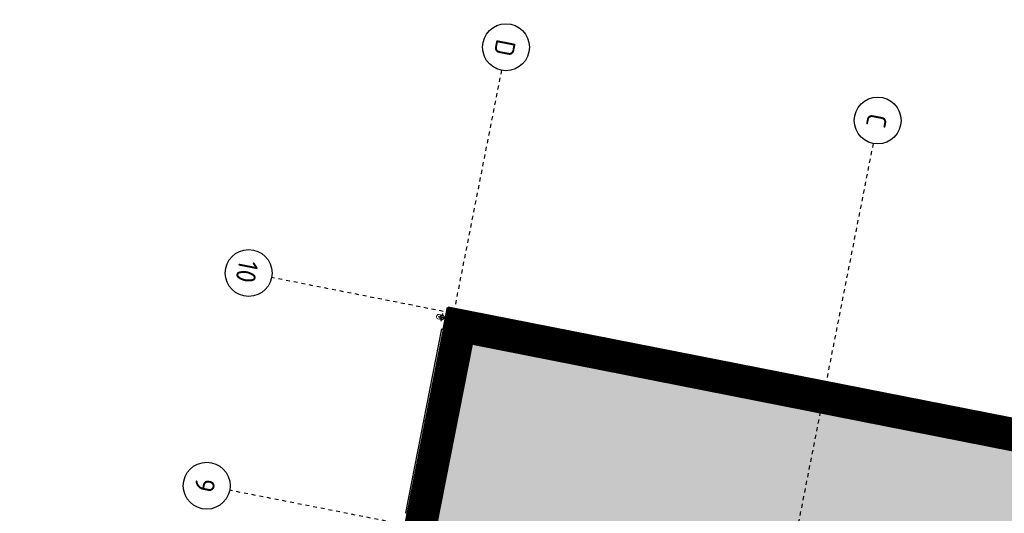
# Model space of a CAD drawing. Header units: centimetres. Extents: x 6595800.1 to 6595847.5, y 5799379.1 to 5799450.9.
# Tile 5 of 5: x 6595806.2 to 6595831.4, y 5799437.2 to 5799449.9. Entities that reach past the tile are written whole.
import ezdxf

# ---------------------------------------------------------------- set-up
doc = ezdxf.new("R2010")
doc.units = ezdxf.units.CM
doc.linetypes.add('Linia osi', pattern=[14, 6, -3, 2, -3])
doc.linetypes.add('Ponad', pattern=[4, 2, -2])
for name, color, linetype, lineweight in [('A-GENM', 13, 'Continuous', 25), ('A-GLAZ', 151, 'Continuous', 25), ('A-GLAZ-SILL', 1, 'Continuous', 25), ('A-WALL', 113, 'Continuous', 25), ('A-WALL-PATT', 111, 'Continuous', 50), ('AR - Proj obiekty', 7, 'Continuous', 25), ('S-BEAM', 12, 'Continuous', 25), ('S-COLS', 52, 'Continuous', 25), ('S-GRID', 1, 'Continuous', 20), ('S-GRID-IDEN', 1, 'Continuous', 25)]:
    doc.layers.add(name, color=color, linetype=linetype, lineweight=lineweight)
doc.layers.add('AR - Półcień', color=40, linetype='Continuous', transparency=0.7)
doc.layers.add('AR- OPISY', color=4, linetype='Continuous')
doc.styles.add('GOST Common', font='GOST_Common.ttf', dxfattribs={"height": 499.9999999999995})
pattern_1 = [(45, (-5275.242982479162, 8911.764920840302), (-141.4213562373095, 141.4213562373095), []), (135, (-5275.242982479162, 8911.764920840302), (-141.4213562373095, -141.4213562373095), [])]

# ---------------------------------------------------------------- blocks, each defined once
blk = doc.blocks.new('hala - roz')
at = {"layer": 'AR - Półcień'}
h = blk.add_hatch(color=256, dxfattribs=at)
h.dxf.hatch_style = 1
h.paths.add_polyline_path([(-19.33387874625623, 2.995757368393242), (-0.869802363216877, -0.643936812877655), (-2.384401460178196, -15.49897802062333), (3.305047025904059, -16.07600459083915), (-3.864055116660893, -52.4446781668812), (-19.75692199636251, -49.31182852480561), (-17.43610676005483, -37.53839161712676), (-26.95424120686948, -35.66214837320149)])
at = {"layer": 'AR - Proj obiekty', "const_width": 0.8}
blk.add_lwpolyline([(-19.64896613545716, 3.465565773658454), (-0.4349011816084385, -0.3219684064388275), (-1.945869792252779, -15.14140215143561), (3.782453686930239, -15.72237144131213), (-3.548967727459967, -52.91448657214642), (-20.22673040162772, -49.62691591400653), (-17.90591516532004, -37.85347900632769), (-27.4240496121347, -35.97723576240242)], close=True, dxfattribs=at)
at = {"layer": 'AR - Proj obiekty'}
for points in [[(-19.96405352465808, 3.935374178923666), (0, 0), (-1.507338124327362, -14.7838262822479), (4.259860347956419, -15.36873829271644), (-3.233880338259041, -53.38429497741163), (-20.69653880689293, -49.94200330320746), (-18.37572357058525, -38.16856639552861), (-27.89385801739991, -36.29232315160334)], [(-19.33387874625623, 2.995757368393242), (-0.869802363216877, -0.643936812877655), (-2.384401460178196, -15.49897802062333), (3.305047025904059, -16.07600459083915), (-3.864055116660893, -52.4446781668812), (-19.75692199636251, -49.31182852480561), (-17.43610676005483, -37.53839161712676), (-26.95424120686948, -35.66214837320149)]]:
    blk.add_lwpolyline(points, close=True, dxfattribs=at)
blk = doc.blocks.new('1-2 - 240x150-1959858-Parter Kopia 1')
at = {"layer": 'A-GLAZ', "linetype": 'Ponad', "lineweight": 20}
for p, q in [((-1200.000000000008, 59.99999999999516), (1199.999999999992, 59.99999999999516)), ((-1200.000000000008, -60.00000000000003), (1199.999999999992, -60.00000000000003))]:
    blk.add_line(p, q, dxfattribs=at)
at = {"layer": 'A-GLAZ'}
for p, q in [((-1200.000000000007, 9.73497549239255e-10), (-1139.999999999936, -49.99999999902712)), ((-1200.000000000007, -49.99999999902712), (-1120.000000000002, 9.734890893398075e-10)), ((-1120.000000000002, 9.73497549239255e-10), (-1200.000000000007, 9.73497549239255e-10)), ((-1200.000000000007, 9.73497549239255e-10), (-1200.000000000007, -49.99999999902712)), ((-1119.999999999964, 9.683539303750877e-10), (-1199.99999999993, 9.608415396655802e-10)), ((-1199.99999999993, 9.608415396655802e-10), (-1199.999999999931, -49.99999999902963)), ((-1120.000000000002, -19.9999999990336), (-1120.000000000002, 9.73497549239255e-10)), ((-1119.999999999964, -19.99999999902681), (-1119.999999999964, 9.683539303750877e-10)), ((29.99999999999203, 9.608415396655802e-10), (-30.00000000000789, -19.99999999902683)), ((-30.00000000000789, 9.608415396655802e-10), (29.99999999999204, -19.99999999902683)), ((29.99999999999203, 9.608415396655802e-10), (-30.00000000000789, 9.608415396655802e-10)), ((-30.00000000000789, -19.99999999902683), (-30.00000000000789, 9.608415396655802e-10)), ((-30.00000000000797, 9.608415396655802e-10), (-30.00000000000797, -19.99999999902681)), ((29.99999999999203, 9.608415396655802e-10), (-30.00000000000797, 9.608415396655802e-10)), ((29.99999999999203, 9.608415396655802e-10), (29.99999999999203, -19.99999999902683)), ((29.99999999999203, -19.99999999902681), (29.99999999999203, 9.608415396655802e-10)), ((1119.999999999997, 9.73497549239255e-10), (1199.999999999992, -49.99999999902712)), ((1199.999999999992, 9.73497549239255e-10), (1119.999999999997, 9.73497549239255e-10)), ((1119.999999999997, 9.73497549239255e-10), (1119.999999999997, -19.9999999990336)), ((1199.999999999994, 9.608415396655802e-10), (1120.000000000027, 9.611122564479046e-10)), ((1120.000000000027, 9.611122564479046e-10), (1120.000000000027, -19.99999999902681)), ((1140.000000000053, -49.99999999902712), (1199.999999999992, 9.73497549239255e-10)), ((1199.999999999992, -49.99999999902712), (1199.999999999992, 9.73497549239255e-10)), ((1199.999999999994, -49.99999999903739), (1199.999999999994, 9.608415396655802e-10)), ((-1200.000000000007, -49.99999999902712), (-1139.999999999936, -49.99999999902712)), ((-1199.999999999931, -49.99999999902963), (-1139.999999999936, -49.99999999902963)), ((-1089.999999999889, -19.9999999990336), (-1139.999999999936, -69.99999999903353)), ((-1139.999999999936, -19.9999999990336), (-1089.999999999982, -69.99999999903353)), ((-1089.999999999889, -19.9999999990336), (-1139.999999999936, -19.9999999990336)), ((-1139.999999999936, -19.9999999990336), (-1139.999999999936, -69.99999999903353)), ((-1089.999999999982, -19.99999999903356), (-1139.999999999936, -19.99999999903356)), ((-1139.999999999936, -19.99999999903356), (-1139.999999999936, -69.99999999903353)), ((-1139.999999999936, -19.99999999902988), (-1119.999999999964, -19.99999999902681)), ((-1139.999999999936, -49.99999999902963), (-1139.999999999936, -19.99999999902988)), ((-1139.999999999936, -69.99999999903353), (-1089.999999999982, -69.99999999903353)), ((-1139.999999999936, -69.99999999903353), (-1089.999999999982, -69.99999999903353)), ((-1089.999999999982, -69.99999999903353), (-1089.999999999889, -19.9999999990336)), ((-1089.999999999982, -69.99999999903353), (-1089.999999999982, -19.99999999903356)), ((-1089.999999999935, -44.99999999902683), (-60.00000000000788, -44.99999999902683)), ((-10.00000000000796, -19.99999999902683), (-60.00000000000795, -69.99999999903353)), ((-60.00000000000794, -19.99999999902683), (-10.00000000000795, -69.99999999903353)), ((-10.00000000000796, -19.99999999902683), (-60.00000000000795, -19.99999999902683)), ((-60.00000000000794, -19.99999999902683), (-60.00000000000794, -69.99999999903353)), ((-10.00000000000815, -19.99999999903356), (-60.00000000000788, -19.99999999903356)), ((-60.00000000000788, -19.99999999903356), (-60.00000000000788, -69.99999999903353)), ((-60.00000000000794, -69.99999999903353), (-10.00000000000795, -69.99999999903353)), ((-60.00000000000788, -69.99999999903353), (-10.00000000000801, -69.99999999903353)), ((-30.00000000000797, -19.99999999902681), (-10.00000000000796, -19.99999999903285)), ((-10.00000000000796, -69.99999999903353), (-10.00000000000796, -19.99999999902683)), ((-10.00000000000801, -69.99999999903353), (-10.00000000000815, -19.99999999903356)), ((-10.00000000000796, -19.99999999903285), (-10.00000000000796, -49.99999999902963)), ((-10.00000000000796, -49.99999999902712), (9.99999999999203, -49.99999999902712)), ((-10.00000000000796, -49.99999999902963), (9.99999999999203, -49.99999999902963)), ((9.99999999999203, -19.99999999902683), (59.99999999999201, -69.99999999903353)), ((9.99999999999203, -69.99999999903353), (59.99999999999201, -19.99999999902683)), ((9.99999999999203, -69.99999999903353), (9.99999999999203, -19.99999999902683)), ((9.99999999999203, -19.99999999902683), (59.99999999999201, -19.99999999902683)), ((59.99999999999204, -19.99999999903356), (9.999999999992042, -19.99999999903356)), ((9.999999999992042, -19.99999999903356), (9.999999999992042, -69.99999999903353)), ((9.99999999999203, -49.99999999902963), (9.999999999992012, -19.99999999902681)), ((9.999999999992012, -19.99999999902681), (29.99999999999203, -19.99999999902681)), ((59.99999999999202, -69.99999999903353), (9.999999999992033, -69.99999999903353)), ((9.999999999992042, -69.99999999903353), (59.99999999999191, -69.99999999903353)), ((59.99999999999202, -19.99999999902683), (59.99999999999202, -69.99999999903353)), ((59.99999999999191, -69.99999999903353), (59.99999999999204, -19.99999999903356)), ((59.99999999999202, -44.9999999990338), (1090.000000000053, -44.9999999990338)), ((1090.000000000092, -19.9999999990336), (1140.000000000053, -69.99999999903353)), ((1090.000000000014, -69.99999999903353), (1140.000000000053, -19.9999999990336)), ((1140.000000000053, -19.9999999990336), (1090.000000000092, -19.9999999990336)), ((1090.000000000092, -19.9999999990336), (1090.000000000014, -69.99999999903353)), ((1140.000000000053, -19.99999999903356), (1090.000000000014, -19.99999999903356)), ((1090.000000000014, -19.99999999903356), (1090.000000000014, -69.99999999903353)), ((1090.000000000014, -69.99999999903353), (1140.000000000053, -69.99999999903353)), ((1090.000000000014, -69.99999999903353), (1140.000000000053, -69.99999999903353)), ((1120.000000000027, -19.99999999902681), (1139.999999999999, -19.99999999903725)), ((1140.000000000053, -69.99999999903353), (1140.000000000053, -19.9999999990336)), ((1140.000000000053, -69.99999999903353), (1140.000000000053, -19.99999999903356)), ((1139.999999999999, -19.99999999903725), (1139.999999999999, -49.99999999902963)), ((1140.000000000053, -49.99999999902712), (1199.999999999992, -49.99999999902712)), ((1139.999999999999, -49.99999999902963), (1199.999999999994, -49.99999999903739))]:
    blk.add_line(p, q, dxfattribs=at)
at = {"layer": 'A-GLAZ', "lineweight": 20}
for p, q in [((-1119.999999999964, 9.683539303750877e-10), (-30.00000000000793, 9.608415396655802e-10)), ((29.9999999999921, 9.608415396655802e-10), (1120.000000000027, 9.611122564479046e-10)), ((-1089.999999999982, -19.99999999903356), (-60.00000000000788, -19.99999999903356)), ((-60.00000000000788, -69.99999999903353), (-1089.999999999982, -69.99999999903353)), ((59.99999999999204, -19.99999999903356), (1090.000000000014, -19.99999999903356)), ((1090.000000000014, -69.99999999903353), (59.99999999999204, -69.99999999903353))]:
    blk.add_line(p, q, dxfattribs=at)
at = {"layer": 'A-GLAZ-SILL'}
for p, q in [((-1200.000000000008, 9.71907088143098e-10), (-1200.000000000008, 110.0000000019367)), ((1199.999999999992, 110.0000000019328), (-1200.000000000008, 110.0000000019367)), ((1199.999999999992, 110.0000000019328), (1199.999999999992, 59.99999999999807)), ((-1200.000000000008, -60), (-1250.000000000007, -60)), ((-1250.000000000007, -60), (-1250.000000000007, -159.9999999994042)), ((-1250.000000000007, -159.9999999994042), (1249.999999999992, -159.9999999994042)), ((-1200.000000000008, -49.99999999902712), (-1200.000000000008, -60)), ((1249.999999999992, -159.9999999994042), (1249.999999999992, -60))]:
    blk.add_line(p, q, dxfattribs=at)
blk = doc.blocks.new('1-2 - 240x150-V2-Parter Kopia 1')
at = {"layer": 'A-GLAZ', "linetype": 'Ponad', "lineweight": 20}
for p, q in [((-1200.000000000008, 59.99999999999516), (1199.999999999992, 59.99999999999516)), ((-1200.000000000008, -60.00000000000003), (1199.999999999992, -60.00000000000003))]:
    blk.add_line(p, q, dxfattribs=at)
at = {"layer": 'A-GLAZ'}
for p, q in [((-1200.000000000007, 9.73497549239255e-10), (-1139.999999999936, -49.99999999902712)), ((-1200.000000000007, -49.99999999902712), (-1120.000000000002, 9.734890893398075e-10)), ((-1120.000000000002, 9.73497549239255e-10), (-1200.000000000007, 9.73497549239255e-10)), ((-1200.000000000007, 9.73497549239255e-10), (-1200.000000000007, -49.99999999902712)), ((-1119.999999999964, 9.683539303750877e-10), (-1199.99999999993, 9.608415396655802e-10)), ((-1199.99999999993, 9.608415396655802e-10), (-1199.999999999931, -49.99999999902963)), ((-1120.000000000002, -19.9999999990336), (-1120.000000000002, 9.73497549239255e-10)), ((-1119.999999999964, -19.99999999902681), (-1119.999999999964, 9.683539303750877e-10)), ((29.99999999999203, 9.608415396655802e-10), (-30.00000000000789, -19.99999999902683)), ((-30.00000000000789, 9.608415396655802e-10), (29.99999999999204, -19.99999999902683)), ((29.99999999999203, 9.608415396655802e-10), (-30.00000000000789, 9.608415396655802e-10)), ((-30.00000000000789, -19.99999999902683), (-30.00000000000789, 9.608415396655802e-10)), ((-30.00000000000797, 9.608415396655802e-10), (-30.00000000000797, -19.99999999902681)), ((29.99999999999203, 9.608415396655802e-10), (-30.00000000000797, 9.608415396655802e-10)), ((29.99999999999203, 9.608415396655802e-10), (29.99999999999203, -19.99999999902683)), ((29.99999999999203, -19.99999999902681), (29.99999999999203, 9.608415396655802e-10)), ((1119.999999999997, 9.73497549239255e-10), (1199.999999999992, -49.99999999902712)), ((1199.999999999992, 9.73497549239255e-10), (1119.999999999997, 9.73497549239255e-10)), ((1119.999999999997, 9.73497549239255e-10), (1119.999999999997, -19.9999999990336)), ((1199.999999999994, 9.608415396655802e-10), (1120.000000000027, 9.611122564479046e-10)), ((1120.000000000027, 9.611122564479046e-10), (1120.000000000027, -19.99999999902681)), ((1140.000000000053, -49.99999999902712), (1199.999999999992, 9.73497549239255e-10)), ((1199.999999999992, -49.99999999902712), (1199.999999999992, 9.73497549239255e-10)), ((1199.999999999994, -49.99999999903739), (1199.999999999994, 9.608415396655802e-10)), ((-1200.000000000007, -49.99999999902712), (-1139.999999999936, -49.99999999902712)), ((-1199.999999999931, -49.99999999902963), (-1139.999999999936, -49.99999999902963)), ((-1089.999999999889, -19.9999999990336), (-1139.999999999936, -69.99999999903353)), ((-1139.999999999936, -19.9999999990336), (-1089.999999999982, -69.99999999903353)), ((-1089.999999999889, -19.9999999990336), (-1139.999999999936, -19.9999999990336)), ((-1139.999999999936, -19.9999999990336), (-1139.999999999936, -69.99999999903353)), ((-1089.999999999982, -19.99999999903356), (-1139.999999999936, -19.99999999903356)), ((-1139.999999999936, -19.99999999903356), (-1139.999999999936, -69.99999999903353)), ((-1139.999999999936, -19.99999999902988), (-1119.999999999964, -19.99999999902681)), ((-1139.999999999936, -49.99999999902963), (-1139.999999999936, -19.99999999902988)), ((-1139.999999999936, -69.99999999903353), (-1089.999999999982, -69.99999999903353)), ((-1139.999999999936, -69.99999999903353), (-1089.999999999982, -69.99999999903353)), ((-1089.999999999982, -69.99999999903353), (-1089.999999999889, -19.9999999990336)), ((-1089.999999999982, -69.99999999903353), (-1089.999999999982, -19.99999999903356)), ((-1089.999999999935, -44.99999999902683), (-60.00000000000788, -44.99999999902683)), ((-10.00000000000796, -19.99999999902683), (-60.00000000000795, -69.99999999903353)), ((-60.00000000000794, -19.99999999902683), (-10.00000000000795, -69.99999999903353)), ((-10.00000000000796, -19.99999999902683), (-60.00000000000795, -19.99999999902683)), ((-60.00000000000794, -19.99999999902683), (-60.00000000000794, -69.99999999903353)), ((-10.00000000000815, -19.99999999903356), (-60.00000000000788, -19.99999999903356)), ((-60.00000000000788, -19.99999999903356), (-60.00000000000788, -69.99999999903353)), ((-60.00000000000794, -69.99999999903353), (-10.00000000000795, -69.99999999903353)), ((-60.00000000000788, -69.99999999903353), (-10.00000000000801, -69.99999999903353)), ((-30.00000000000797, -19.99999999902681), (-10.00000000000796, -19.99999999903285)), ((-10.00000000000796, -69.99999999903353), (-10.00000000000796, -19.99999999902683)), ((-10.00000000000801, -69.99999999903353), (-10.00000000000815, -19.99999999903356)), ((-10.00000000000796, -19.99999999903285), (-10.00000000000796, -49.99999999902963)), ((-10.00000000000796, -49.99999999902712), (9.99999999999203, -49.99999999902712)), ((-10.00000000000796, -49.99999999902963), (9.99999999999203, -49.99999999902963)), ((9.99999999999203, -19.99999999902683), (59.99999999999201, -69.99999999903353)), ((9.99999999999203, -69.99999999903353), (59.99999999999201, -19.99999999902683)), ((9.99999999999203, -69.99999999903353), (9.99999999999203, -19.99999999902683)), ((9.99999999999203, -19.99999999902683), (59.99999999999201, -19.99999999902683)), ((59.99999999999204, -19.99999999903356), (9.999999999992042, -19.99999999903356)), ((9.999999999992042, -19.99999999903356), (9.999999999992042, -69.99999999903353)), ((9.99999999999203, -49.99999999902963), (9.999999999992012, -19.99999999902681)), ((9.999999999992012, -19.99999999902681), (29.99999999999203, -19.99999999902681)), ((59.99999999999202, -69.99999999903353), (9.999999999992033, -69.99999999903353)), ((9.999999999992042, -69.99999999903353), (59.99999999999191, -69.99999999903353)), ((59.99999999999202, -19.99999999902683), (59.99999999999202, -69.99999999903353)), ((59.99999999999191, -69.99999999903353), (59.99999999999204, -19.99999999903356)), ((59.99999999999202, -44.9999999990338), (1090.000000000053, -44.9999999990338)), ((1090.000000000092, -19.9999999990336), (1140.000000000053, -69.99999999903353)), ((1090.000000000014, -69.99999999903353), (1140.000000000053, -19.9999999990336)), ((1140.000000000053, -19.9999999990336), (1090.000000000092, -19.9999999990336)), ((1090.000000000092, -19.9999999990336), (1090.000000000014, -69.99999999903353)), ((1140.000000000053, -19.99999999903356), (1090.000000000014, -19.99999999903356)), ((1090.000000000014, -19.99999999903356), (1090.000000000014, -69.99999999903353)), ((1090.000000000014, -69.99999999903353), (1140.000000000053, -69.99999999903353)), ((1090.000000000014, -69.99999999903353), (1140.000000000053, -69.99999999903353)), ((1120.000000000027, -19.99999999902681), (1139.999999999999, -19.99999999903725)), ((1140.000000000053, -69.99999999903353), (1140.000000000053, -19.9999999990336)), ((1140.000000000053, -69.99999999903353), (1140.000000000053, -19.99999999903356)), ((1139.999999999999, -19.99999999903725), (1139.999999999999, -49.99999999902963)), ((1140.000000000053, -49.99999999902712), (1199.999999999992, -49.99999999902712)), ((1139.999999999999, -49.99999999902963), (1199.999999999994, -49.99999999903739))]:
    blk.add_line(p, q, dxfattribs=at)
at = {"layer": 'A-GLAZ', "lineweight": 20}
for p, q in [((-1119.999999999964, 9.683539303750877e-10), (-30.00000000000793, 9.608415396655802e-10)), ((29.9999999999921, 9.608415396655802e-10), (1120.000000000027, 9.611122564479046e-10)), ((-1089.999999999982, -19.99999999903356), (-60.00000000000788, -19.99999999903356)), ((-60.00000000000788, -69.99999999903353), (-1089.999999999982, -69.99999999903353)), ((59.99999999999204, -19.99999999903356), (1090.000000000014, -19.99999999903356)), ((1090.000000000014, -69.99999999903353), (59.99999999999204, -69.99999999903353))]:
    blk.add_line(p, q, dxfattribs=at)
at = {"layer": 'A-GLAZ-SILL'}
for p, q in [((-1200.000000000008, 59.99999999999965), (-1200.000000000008, 110.0000000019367)), ((1199.999999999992, 110.0000000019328), (-1200.000000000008, 110.0000000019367)), ((1199.999999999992, 110.0000000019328), (1199.999999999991, 9.68015534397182e-10)), ((-1250.000000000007, -60), (-1250.000000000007, -159.9999999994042)), ((-1250.000000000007, -159.9999999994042), (1249.999999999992, -159.9999999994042)), ((1199.999999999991, -60), (1199.999999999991, -49.99999999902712)), ((1249.999999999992, -60), (1199.999999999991, -60)), ((1249.999999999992, -159.9999999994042), (1249.999999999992, -60))]:
    blk.add_line(p, q, dxfattribs=at)
blk = doc.blocks.new('Słup HE-A - HEA200-1999378-Parter Kopia 1')
at = {"layer": 'S-COLS', "lineweight": 20}
h = blk.add_hatch(dxfattribs=at)
h.set_pattern_fill('FP_19', color=256, style=0, pattern_type=2)
h.set_pattern_definition([(45, (23429.182, 17570.187), (-251.4471713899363, 251.4471713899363), []), (45, (23429.182, 17951.187), (-251.4471713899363, 251.4471713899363), [])])
h.paths.add_polyline_path([(-100.0000000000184, -95.00000000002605), (99.9999999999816, -95.00000000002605), (99.9999999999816, -85.00000000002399), (21.24999999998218, -85.00000000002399), (8.522077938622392, -79.72792206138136), (3.249999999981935, -67.00000000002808), (3.249999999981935, 66.99999999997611), (8.522077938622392, 79.7279220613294), (11.99999999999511, 81.1991515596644), (11.99999999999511, 94.99999999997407), (-100.0000000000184, 94.99999999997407), (-100.0000000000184, 84.99999999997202), (-21.25000000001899, 84.99999999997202), (-8.522077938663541, 79.7279220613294), (-3.250000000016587, 66.99999999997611), (-3.250000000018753, -67.00000000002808), (-8.522077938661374, -79.72792206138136), (-21.25000000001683, -85.00000000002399), (-100.0000000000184, -85.00000000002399)], flags=0)
h.paths.add_polyline_path([(99.99999999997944, 84.99999999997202), (99.99999999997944, 94.99999999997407), (27.99999999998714, 94.99999999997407), (27.99999999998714, 84.99999999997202)], flags=0)
at = {"layer": 'S-COLS', "lineweight": 50}
for p, q in [((12.00101510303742, 95.00000000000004), (-100.0000000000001, 95.00000000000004)), ((-100.0000000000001, 95.00000000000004), (-100.0000000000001, 85.00000000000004)), ((-100.0000000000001, 85.00000000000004), (-21.2500000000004, 85.00000000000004)), ((-3.250000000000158, 67.00000000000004), (-3.250000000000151, -66.99999999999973)), ((3.249999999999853, -66.99999999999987), (3.249999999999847, 66.99999999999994)), ((99.99999999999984, 95.00000000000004), (28.00000000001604, 95.00000000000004)), ((28.00000000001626, 85.00000000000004), (99.99999999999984, 85.00000000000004)), ((99.99999999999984, 85.00000000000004), (99.99999999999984, 95.00000000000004)), ((-21.25000000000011, -84.99999999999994), (-100.0000000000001, -84.99999999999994)), ((-100.0000000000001, -84.99999999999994), (-100.0000000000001, -94.99999999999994)), ((-100.0000000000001, -94.99999999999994), (99.99999999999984, -94.99999999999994)), ((99.99999999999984, -84.99999999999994), (21.24999999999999, -84.99999999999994)), ((99.99999999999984, -94.99999999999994), (99.99999999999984, -84.99999999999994))]:
    blk.add_line(p, q, dxfattribs=at)
for centre, radius, start, end in [((-21.25000000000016, 67.00000000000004), 18.00000000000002, 3.434999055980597e-13, 90.00000000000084), ((21.24999999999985, 67.00000000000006), 17.99999999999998, 122.702928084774, 180.0000000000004), ((-21.25000000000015, -66.99999999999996), 17.99999999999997, 270.0000000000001, 7.824164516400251e-13), ((21.24999999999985, -66.99999999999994), 18.00000000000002, 180.0000000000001, 270.0000000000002)]:
    blk.add_arc(centre, radius, start, end, dxfattribs=at)
blk = doc.blocks.new('Rura spustowa- ściana - 110-1959860-Parter Kopia 1')
at = {"layer": 'A-GENM', "lineweight": 20}
for p, q in [((69.99999999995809, 260.0000000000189), (69.99999999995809, 160.0000000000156)), ((179.9999999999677, 160.0000000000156), (179.9999999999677, 260.0000000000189))]:
    blk.add_line(p, q, dxfattribs=at)
at = {"layer": 'A-GENM'}
for p, q in [((124.9999999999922, 259.9999999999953), (124.9999999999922, 59.99999999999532)), ((24.9999999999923, 159.9999999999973), (224.9999999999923, 159.9999999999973))]:
    blk.add_line(p, q, dxfattribs=at)
for centre, radius, start, end in [((124.9999999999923, 159.999999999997), 54.99999999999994, 2.544443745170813e-14, 179.9999999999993), ((124.9999999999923, 159.9999999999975), 54.99999999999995, 180.0000000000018, 359.9999999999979)]:
    blk.add_arc(centre, radius, start, end, dxfattribs=at)
at = {"layer": 'A-GENM', "lineweight": 20}
for centre, radius, start, end in [((124.9999999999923, 159.9999999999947), 55.00000000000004, 5.470554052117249e-13, 179.9999999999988), ((124.9999999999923, 159.9999999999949), 55.00000000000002, 179.9999999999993, 0)]:
    blk.add_arc(centre, radius, start, end, dxfattribs=at)
blk.add_ellipse((124.9999999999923, 259.9999999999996), major_axis=(-55, 1.987670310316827e-13), ratio=0.7071067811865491, start_param=3.141592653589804, end_param=6.283185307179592, dxfattribs=at)
for points, knots in [([(69.99999999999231, 159.999999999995), (69.99999999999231, 164.8310075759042), (70.98391087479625, 172.2693127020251), (73.44860556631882, 179.3478592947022), (74.5092964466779, 181.805079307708)], [0, 0, 0, 0, 0.08333333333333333, 0.1297811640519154, 0.1297811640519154, 0.1297811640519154, 0.1297811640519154]), ([(74.50929644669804, 138.1949206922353), (73.44860556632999, 140.6521407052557), (70.98391087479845, 147.7306872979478), (69.99999999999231, 155.1689924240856), (69.99999999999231, 159.9999999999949)], [0.870218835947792, 0.870218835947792, 0.870218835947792, 0.870218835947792, 0.9166666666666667, 1, 1, 1, 1]), ([(76.04497045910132, 185.0660094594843), (76.46564988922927, 185.888430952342), (78.05413331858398, 188.8099270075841), (81.24096059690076, 193.5753767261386), (85.35998053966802, 198.2753013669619), (88.17822537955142, 200.8802191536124), (89.26910154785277, 201.8122168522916)], [0.1506351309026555, 0.1506351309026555, 0.1506351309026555, 0.1506351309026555, 0.1666666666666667, 0.2083333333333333, 0.25, 0.2749108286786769, 0.2749108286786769, 0.2749108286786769, 0.2749108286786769]), ([(89.26910154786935, 118.1877831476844), (88.1782253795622, 119.1197808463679), (85.35998053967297, 121.7246986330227), (81.240960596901, 126.4246232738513), (78.05413331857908, 131.1900729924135), (76.46564988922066, 134.111569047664), (76.04497045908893, 134.9339905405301)], [0.7250891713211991, 0.7250891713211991, 0.7250891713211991, 0.7250891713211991, 0.75, 0.7916666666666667, 0.8333333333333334, 0.8493648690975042, 0.8493648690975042, 0.8493648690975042, 0.8493648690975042]), ([(92.46567998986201, 204.3447717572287), (94.0822934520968, 205.5309558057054), (99.78791031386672, 209.2570044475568), (106.5476184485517, 212.0571038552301), (111.6343644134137, 213.3531515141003), (112.0710853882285, 213.4587255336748)], [0.2985188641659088, 0.2985188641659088, 0.2985188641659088, 0.2985188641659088, 0.3333333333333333, 0.4166666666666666, 0.4244677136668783, 0.4244677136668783, 0.4244677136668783, 0.4244677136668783]), ([(112.0710853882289, 106.5412744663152), (111.6343644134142, 106.6468484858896), (106.5476184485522, 107.9428961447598), (99.78791031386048, 110.7429955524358), (94.08229345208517, 114.4690441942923), (92.46567998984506, 115.6552282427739)], [0.5755322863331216, 0.5755322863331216, 0.5755322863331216, 0.5755322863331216, 0.5833333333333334, 0.6666666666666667, 0.7014811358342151, 0.7014811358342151, 0.7014811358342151, 0.7014811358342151]), ([(137.9289146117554, 213.458725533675), (138.3656355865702, 213.3531515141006), (143.4523815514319, 212.0571038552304), (150.2120896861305, 209.2570044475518), (155.9177065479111, 205.5309558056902), (157.5343200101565, 204.3447717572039)], [0.5755322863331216, 0.5755322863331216, 0.5755322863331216, 0.5755322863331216, 0.5833333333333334, 0.6666666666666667, 0.701481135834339, 0.701481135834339, 0.701481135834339, 0.701481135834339]), ([(157.5343200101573, 115.655228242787), (155.9177065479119, 114.4690441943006), (150.2120896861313, 110.7429955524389), (143.4523815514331, 107.9428961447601), (138.3656355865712, 106.6468484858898), (137.9289146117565, 106.5412744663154)], [0.2985188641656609, 0.2985188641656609, 0.2985188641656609, 0.2985188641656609, 0.3333333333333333, 0.4166666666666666, 0.4244677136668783, 0.4244677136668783, 0.4244677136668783, 0.4244677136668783]), ([(160.7308984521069, 201.812216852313), (161.8217746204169, 200.8802191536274), (164.640019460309, 198.2753013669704), (168.7590394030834, 193.5753767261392), (171.9458666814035, 188.8099270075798), (173.5343501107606, 185.8884309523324), (173.9550295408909, 185.0660094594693)], [0.7250891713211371, 0.7250891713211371, 0.7250891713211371, 0.7250891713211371, 0.75, 0.7916666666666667, 0.8333333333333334, 0.8493648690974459, 0.8493648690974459, 0.8493648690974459, 0.8493648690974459]), ([(173.9550295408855, 134.9339905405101), (173.5343501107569, 134.111569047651), (171.9458666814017, 131.1900729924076), (168.7590394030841, 126.4246232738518), (164.6400194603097, 121.7246986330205), (161.8217746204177, 119.1197808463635), (160.7308984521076, 118.1877831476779)], [0.1506351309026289, 0.1506351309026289, 0.1506351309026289, 0.1506351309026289, 0.1666666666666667, 0.2083333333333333, 0.25, 0.2749108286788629, 0.2749108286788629, 0.2749108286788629, 0.2749108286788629]), ([(175.4907035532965, 181.8050793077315), (176.55139443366, 179.3478592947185), (179.016089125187, 172.269312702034), (179.9999999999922, 164.8310075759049), (179.9999999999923, 159.9999999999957)], [0.8702188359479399, 0.8702188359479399, 0.8702188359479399, 0.8702188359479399, 0.9166666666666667, 1, 1, 1, 1]), ([(179.9999999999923, 159.9999999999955), (179.9999999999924, 155.1689924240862), (179.0160891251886, 147.7306872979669), (176.5513944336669, 140.6521407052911), (175.4907035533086, 138.1949206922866)], [0, 0, 0, 0, 0.08333333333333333, 0.1297811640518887, 0.1297811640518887, 0.1297811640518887, 0.1297811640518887])]:
    blk.add_open_spline(points, degree=3, knots=knots, dxfattribs=at)
for points in [[(114.4705535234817, 213.9822827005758), (117.9369467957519, 214.657917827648), (124.9999999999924, 215.3420821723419), (132.0630532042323, 214.6579178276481), (135.5294464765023, 213.982282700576)], [(135.5294464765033, 106.0177172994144), (132.0630532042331, 105.3420821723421), (124.9999999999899, 104.657917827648), (117.9369467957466, 105.3420821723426), (114.4705535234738, 106.0177172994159)]]:
    blk.add_open_spline(points, degree=3, dxfattribs=at)
blk = doc.blocks.new('Cienkościenne - Ceowniki - Słup - C100x50x3-V28-Parter Kopia 1')
at = {"layer": 'S-COLS', "lineweight": 50}
for p, q in [((2.774999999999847, -4.758693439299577e-14), (97.22499999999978, 8.777145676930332e-14)), ((-8.459899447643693e-14, -50.00000000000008), (-1.491057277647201e-13, -2.775000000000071)), ((1.199999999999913, -50.00000000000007), (-8.459899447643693e-14, -50.00000000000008)), ((1.199999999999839, -2.775000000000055), (1.199999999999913, -50.00000000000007)), ((97.2249999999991, -1.199999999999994), (2.77499999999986, -1.200000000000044)), ((98.79999999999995, -50.00000000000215), (98.79999999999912, -2.775000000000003)), ((99.99999999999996, -50.00000000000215), (98.79999999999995, -50.00000000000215)), ((99.99999999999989, -2.774999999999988), (99.99999999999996, -50.00000000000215))]:
    blk.add_line(p, q, dxfattribs=at)
for centre, radius, start, end in [((97.2249999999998, -2.77500000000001), 2.7750000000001, 7.251664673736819e-13, 90.00000000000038), ((2.774999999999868, -2.775000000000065), 2.775000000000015, 90.0000000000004, 180.0000000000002), ((2.774999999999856, -2.775000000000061), 1.575000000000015, 89.99999999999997, 179.9999999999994), ((97.2249999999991, -2.77500000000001), 1.575000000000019, 6.997220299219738e-14, 90.00000000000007)]:
    blk.add_arc(centre, radius, start, end, dxfattribs=at)
blk = doc.blocks.new('Słup IPE - IPE240-2016998-Parter Kopia 1')
at = {"layer": 'S-COLS', "lineweight": 20}
h = blk.add_hatch(dxfattribs=at)
h.set_pattern_fill('FP_37', color=256, style=0, pattern_type=2)
h.set_pattern_definition([(315, (3263.89, -23409.182), (251.4471713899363, 251.4471713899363), []), (315, (3644.89, -23409.182), (251.4471713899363, 251.4471713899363), [])])
h.paths.add_polyline_path([(-60.00000000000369, 110.2000000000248), (-18.10000000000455, 110.2000000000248), (-7.49339828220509, 105.8066017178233), (-3.100000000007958, 95.20000000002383), (-3.100000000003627, -95.19999999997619), (-7.493398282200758, -105.8066017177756), (-18.10000000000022, -110.1999999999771), (-59.99999999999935, -110.1999999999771), (-59.99999999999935, -119.999999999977), (59.99999999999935, -119.999999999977), (59.99999999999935, -110.1999999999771), (18.10000000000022, -110.1999999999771), (7.493398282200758, -105.8066017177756), (3.099999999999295, -95.19999999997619), (3.099999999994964, 95.20000000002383), (7.493398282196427, 105.8066017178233), (18.09999999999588, 110.2000000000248), (59.99999999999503, 110.2000000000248), (59.99999999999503, 120.0000000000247), (-60.00000000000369, 120.0000000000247)], flags=0)
at = {"layer": 'S-COLS', "lineweight": 50}
for p, q in [((59.99999999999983, 120), (-60.00000000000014, 120)), ((-60.00000000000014, 120), (-60.00000000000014, 110.2)), ((-60.00000000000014, 110.2), (-18.10000000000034, 110.2)), ((-3.10000000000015, 95.19999999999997), (-3.100000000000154, -95.1999999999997)), ((3.099999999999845, -95.2), (3.099999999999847, 95.1999999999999)), ((18.09999999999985, 110.2), (59.99999999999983, 110.2)), ((59.99999999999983, 110.2), (59.99999999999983, 120)), ((-18.10000000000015, -110.1999999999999), (-60.00000000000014, -110.1999999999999)), ((-60.00000000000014, -110.1999999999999), (-60.00000000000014, -119.9999999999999)), ((-60.00000000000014, -119.9999999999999), (59.99999999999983, -119.9999999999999)), ((59.99999999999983, -110.1999999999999), (18.09999999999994, -110.1999999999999)), ((59.99999999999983, -119.9999999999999), (59.99999999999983, -110.1999999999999))]:
    blk.add_line(p, q, dxfattribs=at)
for centre, radius, start, end in [((-18.10000000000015, 95.2), 15.00000000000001, 2.671665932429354e-13, 90.00000000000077), ((18.09999999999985, 95.20000000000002), 14.99999999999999, 90.00000000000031, 180.0000000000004), ((-18.10000000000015, -95.19999999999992), 14.99999999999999, 269.9999999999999, 9.032775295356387e-13), ((18.09999999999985, -95.1999999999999), 15, 180.0000000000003, 270)]:
    blk.add_arc(centre, radius, start, end, dxfattribs=at)
blk = doc.blocks.new('Słup IPE - IPE240-1991197-Parter Kopia 1')
at = {"layer": 'S-COLS', "lineweight": 20}
h = blk.add_hatch(dxfattribs=at)
h.set_pattern_fill('FP_38', color=256, style=0, pattern_type=2)
h.set_pattern_definition([(315, (7963.89, -23409.182), (251.4471713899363, 251.4471713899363), []), (315, (8344.89, -23409.182), (251.4471713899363, 251.4471713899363), [])])
h.paths.add_polyline_path([(-60.00000000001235, 120.0000000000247), (-60.00000000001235, 110.2000000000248), (-18.10000000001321, 110.2000000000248), (-7.493398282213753, 105.8066017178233), (-3.100000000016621, 95.20000000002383), (-3.10000000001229, -95.19999999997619), (-7.493398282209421, -105.8066017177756), (-18.10000000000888, -110.1999999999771), (-60.00000000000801, -110.1999999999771), (-60.00000000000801, -119.999999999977), (59.99999999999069, -119.999999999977), (59.99999999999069, -110.1999999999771), (18.09999999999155, -110.1999999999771), (7.493398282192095, -105.8066017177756), (3.099999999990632, -95.19999999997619), (3.099999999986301, 95.20000000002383), (7.493398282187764, 105.8066017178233), (18.09999999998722, 110.2000000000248), (59.99999999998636, 110.2000000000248), (59.99999999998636, 120.0000000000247)], flags=0)
at = {"layer": 'S-COLS', "lineweight": 50}
for p, q in [((59.99999999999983, 120), (-60.00000000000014, 120)), ((-60.00000000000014, 120), (-60.00000000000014, 110.2)), ((-60.00000000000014, 110.2), (-18.10000000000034, 110.2)), ((-3.10000000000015, 95.19999999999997), (-3.100000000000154, -95.1999999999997)), ((3.099999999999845, -95.2), (3.099999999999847, 95.1999999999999)), ((18.09999999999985, 110.2), (59.99999999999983, 110.2)), ((59.99999999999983, 110.2), (59.99999999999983, 120)), ((-18.10000000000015, -110.1999999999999), (-60.00000000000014, -110.1999999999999)), ((-60.00000000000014, -110.1999999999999), (-60.00000000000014, -119.9999999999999)), ((-60.00000000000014, -119.9999999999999), (59.99999999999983, -119.9999999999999)), ((59.99999999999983, -110.1999999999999), (18.09999999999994, -110.1999999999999)), ((59.99999999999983, -119.9999999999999), (59.99999999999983, -110.1999999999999))]:
    blk.add_line(p, q, dxfattribs=at)
for centre, radius, start, end in [((-18.10000000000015, 95.2), 15.00000000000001, 2.671665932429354e-13, 90.00000000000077), ((18.09999999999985, 95.20000000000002), 14.99999999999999, 90.00000000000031, 180.0000000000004), ((-18.10000000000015, -95.19999999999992), 14.99999999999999, 269.9999999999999, 9.032775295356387e-13), ((18.09999999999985, -95.1999999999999), 15, 180.0000000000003, 270)]:
    blk.add_arc(centre, radius, start, end, dxfattribs=at)
blk = doc.blocks.new('Słup IPE - IPE240-2016987-Parter Kopia 1')
at = {"layer": 'S-COLS', "lineweight": 50}
for p, q in [((59.99999999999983, 120), (-60.00000000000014, 120)), ((-60.00000000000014, 120), (-60.00000000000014, 110.2)), ((-60.00000000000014, 110.2), (-18.10000000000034, 110.2)), ((-3.10000000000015, 95.19999999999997), (-3.100000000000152, 3.4722912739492)), ((3.099999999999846, 3.472291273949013), (3.099999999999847, 95.1999999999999)), ((18.09999999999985, 110.2), (59.99999999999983, 110.2)), ((59.99999999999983, 110.2), (59.99999999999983, 120)), ((-18.10000000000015, -110.1999999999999), (-60.00000000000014, -110.1999999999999)), ((-60.00000000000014, -110.1999999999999), (-60.00000000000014, -119.9999999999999)), ((-60.00000000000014, -119.9999999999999), (59.99999999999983, -119.9999999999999)), ((-3.100000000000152, -3.472291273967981), (-3.100000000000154, -95.1999999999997)), ((3.099999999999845, -95.2), (3.099999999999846, -3.472291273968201)), ((59.99999999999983, -110.1999999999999), (18.09999999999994, -110.1999999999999)), ((59.99999999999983, -119.9999999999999), (59.99999999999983, -110.1999999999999))]:
    blk.add_line(p, q, dxfattribs=at)
for centre, radius, start, end in [((-18.10000000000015, 95.2), 15.00000000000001, 2.671665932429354e-13, 90.00000000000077), ((18.09999999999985, 95.20000000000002), 14.99999999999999, 90.00000000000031, 180.0000000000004), ((-18.10000000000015, -95.19999999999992), 14.99999999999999, 269.9999999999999, 9.032775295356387e-13), ((18.09999999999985, -95.1999999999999), 15, 180.0000000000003, 270)]:
    blk.add_arc(centre, radius, start, end, dxfattribs=at)
blk = doc.blocks.new('Stężenie -1 - Stężenie -1-2020595-Parter Kopia 1')
at = {"layer": 'S-BEAM'}
for p, q in [((-23417.18186452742, -12721.73593615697), (-23417.18186452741, -15500.95993718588)), ((-23405.70957325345, -12647.97917896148), (-23412.65415580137, -12647.97917896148)), ((-23412.65415580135, -12701.39560255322), (-23412.65415580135, -12647.97917896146)), ((-23412.65415580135, -12795.16008225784), (-23412.65415580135, -12701.39560255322)), ((-23412.65415580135, -12795.16008225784), (-23405.70957325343, -12795.16008225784)), ((-23405.70957325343, -12647.97917896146), (-23405.70957325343, -12701.39560255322)), ((-23405.70957325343, -12701.39560255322), (-23405.70957325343, -12795.16008225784)), ((-23401.18186452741, -15500.95993718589), (-23401.18186452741, -12721.73593615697)), ((-23423.18186452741, -17185.75669450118), (-23423.18186452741, -17189.218702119)), ((-23395.18186452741, -17189.218702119), (-23395.18186452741, -17185.75669450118))]:
    blk.add_line(p, q, dxfattribs=at)
for centre, major_axis, ratio, start_param, end_param in [((-23409.1818645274, -12721.73593615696), (8.000000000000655, 0), 0.7805474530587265, 2.094395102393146, 3.141592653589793), ((-23409.1818645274, -12721.73593615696), (8, 0), 0.7805474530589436, 3.141592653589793, 4.188790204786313), ((-23409.1818645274, -12721.73593615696), (8, 0), 0.7805474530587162, 0, 1.047197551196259), ((-23409.1818645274, -12721.73593615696), (8.000000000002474, 0), 0.7805474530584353, 5.235987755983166, 6.283185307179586), ((-23409.18186452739, -17189.21870211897), (13.99999999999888, 0), 0.7805474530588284, 3.141592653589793, 4.100037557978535), ((-23409.18186452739, -17189.21870211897), (14.00000000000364, 0), 0.7805474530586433, 5.326279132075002, 6.283185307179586)]:
    blk.add_ellipse(centre, major_axis=major_axis, ratio=ratio, start_param=start_param, end_param=end_param, dxfattribs=at)
blk = doc.blocks.new('Stężenie -1 - Stężenie -1-2017239-Parter Kopia 1')
at = {"layer": 'S-BEAM'}
for p, q in [((-23417.18186452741, -15481.35230682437), (-23417.18186452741, -17492.73785979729)), ((-23401.18186452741, -17492.73785979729), (-23401.18186452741, -15481.35230682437)), ((-23423.18186452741, -17036.00978460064), (-23423.18186452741, -17185.75669450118)), ((-23395.18186452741, -17185.75669450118), (-23395.18186452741, -17036.00978460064)), ((-23412.65415580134, -17525.2631796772), (-23412.65415580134, -17412.95299725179)), ((-23405.70957325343, -17412.95299725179), (-23412.65415580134, -17412.95299725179)), ((-23412.65415580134, -17575.09393174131), (-23412.65415580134, -17525.2631796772)), ((-23412.65415580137, -17575.14927826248), (-23405.70957325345, -17575.14927826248)), ((-23405.70957325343, -17412.95299725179), (-23405.70957325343, -17525.2631796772)), ((-23405.70957325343, -17525.2631796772), (-23405.70957325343, -17575.09393174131))]:
    blk.add_line(p, q, dxfattribs=at)
for centre, major_axis, ratio, start_param, end_param in [((-23409.18186452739, -17036.00978460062), (14, 0), 0.6628699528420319, 0, 3.141592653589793), ((-23409.18186452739, -17185.75669450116), (14.00000000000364, 0), 0.6628699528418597, 0, 3.141592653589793), ((-23409.18186452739, -17185.75669450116), (14, 0), 0.6628699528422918, 3.141592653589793, 4.100062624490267), ((-23409.18186452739, -17185.75669450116), (14.0000000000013, 0), 0.6628699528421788, 5.32627913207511, 6.283185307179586), ((-23409.18186452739, -17492.73785979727), (7.999999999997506, 0), 0.6628699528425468, 2.094395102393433, 3.141592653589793), ((-23409.18186452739, -17492.73785979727), (7.999999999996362, 0), 0.6628699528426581, 3.141592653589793, 4.188790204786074), ((-23409.18186452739, -17492.73785979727), (8.000000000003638, 0), 0.6628699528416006, 0, 1.047197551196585), ((-23409.18186452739, -17492.73785979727), (8.000000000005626, 0), 0.6628699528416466, 5.235987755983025, 6.283185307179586)]:
    blk.add_ellipse(centre, major_axis=major_axis, ratio=ratio, start_param=start_param, end_param=end_param, dxfattribs=at)
blk = doc.blocks.new('Siatka - Oś 6mm-1781598-Parter Kopia 1')
at = {"layer": 'S-GRID-IDEN'}
blk.add_circle((-2.960785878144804e-06, -0.009920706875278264), 6.000000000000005, dxfattribs=at)
blk = doc.blocks.new('A$C1f6c32b8')
at = {"layer": 'A-WALL-PATT', "lineweight": 20}
h = blk.add_hatch(dxfattribs=at)
h.set_pattern_fill('FP_6', color=256, style=0, pattern_type=2)
h.set_pattern_definition(pattern_1)
h.paths.add_polyline_path([(-28814.42484700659, -8813.422331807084), (-28814.42484700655, 11401.58533289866), (-28914.42484700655, 11401.58533289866), (-28914.42484700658, -8813.422331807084)], flags=0)
h = blk.add_hatch(dxfattribs=at)
h.set_pattern_fill('FP_6', color=256, style=0, pattern_type=2)
h.set_pattern_definition(pattern_1)
h.paths.add_polyline_path([(12067.39745251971, -8913.422331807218), (12067.39745251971, -8813.42233180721), (11097.39745251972, -8813.42233180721), (11097.39745251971, -8913.422331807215), (12020.67715201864, -8913.422331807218)], flags=0)
h.paths.add_polyline_path([(6147.397452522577, -8913.422331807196), (6297.39745251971, -8913.422331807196), (6297.39745251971, -8813.422331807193), (4997.397452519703, -8813.422331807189), (4997.397452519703, -8913.422331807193), (5720.338058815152, -8913.422331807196)], flags=0)
h.paths.add_polyline_path([(-1064.6425030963, -8913.422331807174), (197.3974525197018, -8913.422331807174), (197.3974525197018, -8813.422331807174), (-1102.602547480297, -8813.422331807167), (-1102.602547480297, -8913.422331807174)], flags=0)
h.paths.add_polyline_path([(-5902.602547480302, -8913.422331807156), (-5902.602547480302, -8813.422331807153), (-7202.602547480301, -8813.422331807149), (-7202.602547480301, -8913.422331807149), (-5911.057190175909, -8913.422331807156)], flags=0)
h.paths.add_polyline_path([(-12002.60254748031, -8913.422331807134), (-12002.60254748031, -8813.42233180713), (-12902.6025474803, -8813.42233180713), (-12902.60254748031, -8913.42233180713), (-12152.60254747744, -8913.422331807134)], flags=0)
h.paths.add_polyline_path([(-18027.09390787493, -8913.422331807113), (-17702.60254748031, -8913.422331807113), (-17702.60254748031, -8813.42233180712), (-18202.60254748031, -8813.42233180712), (-18202.60254748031, -8913.422331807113)], flags=0)
h.paths.add_polyline_path([(-23002.60254748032, -8913.422331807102), (-23002.60254748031, -8813.422331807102), (-23552.60254748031, -8813.422331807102), (-23552.60254748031, -8913.422331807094), (-23152.60254747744, -8913.422331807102)], flags=0)
h.paths.add_polyline_path([(-28352.60254748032, -8913.422331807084), (-28352.60254748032, -8813.422331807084), (-28914.42484700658, -8813.422331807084), (-28914.42484700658, -8913.42233180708), (-28502.60254747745, -8913.422331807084)], flags=0)
at = {"layer": 'A-WALL', "lineweight": 50}
for p, q in [((-28924.42484700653, 11401.58533289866), (-28924.42484700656, -8923.422331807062)), ((-28804.42484700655, 1007.875110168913), (-28804.42484700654, 5587.875110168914)), ((-28804.42484700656, -3692.124889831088), (-28804.42484700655, 887.8751101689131)), ((-28804.42484700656, -8563.422331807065), (-28804.42484700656, -3812.124889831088)), ((-28804.42484700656, -8743.422331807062), (-28804.42484700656, -8573.422331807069)), ((-28804.42484700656, -8803.422331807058), (-28804.42484700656, -8800.647331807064)), ((-28801.64984700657, -8803.422331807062), (-28804.42484700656, -8803.422331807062)), ((-28352.6025474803, -8803.422331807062), (-28707.19984700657, -8803.422331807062)), ((-28352.6025474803, -8813.42233180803), (-28352.6025474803, -8803.422331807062)), ((-28924.42484700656, -8923.422331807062), (-28352.6025474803, -8923.422331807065)), ((-28352.6025474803, -8923.422331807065), (-28352.6025474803, -8863.422331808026))]:
    blk.add_line(p, q, dxfattribs=at)
at = {"layer": 'A-WALL', "lineweight": 20}
for p, q in [((-28914.42484700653, 11401.58533289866), (-28914.42484700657, -8913.422331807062)), ((-28814.42484700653, 11401.58533289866), (-28814.42484700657, -8813.422331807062)), ((-28352.6025474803, -8813.422331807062), (-28814.42484700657, -8813.422331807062)), ((-28352.6025474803, -8913.422331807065), (-28914.42484700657, -8913.422331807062))]:
    blk.add_line(p, q, dxfattribs=at)
at = {"layer": 'A-WALL'}
for p, q in [((-28674.42484700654, 5644.775110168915), (-28674.42484700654, 950.9751101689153)), ((-28674.42484700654, 944.7751101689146), (-28674.42484700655, -3749.024889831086)), ((-28674.42484700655, -3755.22488983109), (-28674.42484700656, -8117.769609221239)), ((-28674.42484700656, -8285.07857014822), (-28674.42484700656, -8563.422331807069)), ((-28674.42484700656, -8573.422331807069), (-28674.42484700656, -8673.422331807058)), ((-28674.42484700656, -8673.422331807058), (-23256.85254748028, -8673.422331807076))]:
    blk.add_line(p, q, dxfattribs=at)
at = {"layer": 'S-GRID', "linetype": 'Linia osi', "lineweight": 25}
for p, q in [((-28802.60254748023, 19376.92304388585), (-28802.60254748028, -13499.8963185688)), ((-23252.60254748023, 19376.92304388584), (-23252.60254748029, -13499.89631856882)), ((-35146.24653506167, 947.875110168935), (28633.7980463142, 947.8751101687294)), ((-35146.2465350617, -8752.124889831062), (28633.79804631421, -8752.124889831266))]:
    blk.add_line(p, q, dxfattribs=at)
at = {"layer": 'A-GENM', "lineweight": 20, "rotation": 180}
blk.add_blockref('Rura spustowa- ściana - 110-1959860-Parter Kopia 1', (-28519.42484700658, -8863.422331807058), dxfattribs=at)
at = {"layer": 'A-GLAZ', "rotation": 180}
for name, p in [('1-2 - 240x150-1959858-Parter Kopia 1', (-27152.60254748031, -8863.422331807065)), ('1-2 - 240x150-V2-Parter Kopia 1', (-24752.60254748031, -8863.422331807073))]:
    blk.add_blockref(name, p, dxfattribs=at)
at = {"layer": 'S-BEAM'}
for name in ['Stężenie -1 - Stężenie -1-2020595-Parter Kopia 1', 'Stężenie -1 - Stężenie -1-2017239-Parter Kopia 1']:
    blk.add_blockref(name, (-5275.242982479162, 8911.764920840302), dxfattribs=at)
at = {"layer": 'S-COLS'}
for name, p, rotation in [('Słup IPE - IPE240-2016998-Parter Kopia 1', (-28684.42484700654, 5647.875110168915), 89.9999999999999), ('Słup IPE - IPE240-1991197-Parter Kopia 1', (-28684.42484700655, 947.875110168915), 89.9999999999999), ('Słup IPE - IPE240-2016987-Parter Kopia 1', (-28684.42484700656, -3752.124889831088), 89.9999999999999), ('Cienkościenne - Ceowniki - Słup - C100x50x3-V28-Parter Kopia 1', (-28704.42484700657, -8803.422331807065), 180)]:
    blk.add_blockref(name, p, dxfattribs=dict(at, rotation=rotation))
blk.add_blockref('Słup HE-A - HEA200-1999378-Parter Kopia 1', (-28704.42484700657, -8658.422331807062), dxfattribs=at)
at = {"layer": 'S-GRID-IDEN', "xscale": 99.99999999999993, "yscale": 99.99999999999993, "zscale": 99.99999999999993}
for p, rotation in [((-35746.24653506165, 947.8751101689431), 269.9999999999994), ((-35746.24653506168, -8752.124889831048), 269.9999999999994), ((-28802.60254748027, -14099.89631856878), 180), ((-23252.60254748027, -14099.8963185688), 180)]:
    blk.add_blockref('Siatka - Oś 6mm-1781598-Parter Kopia 1', p, dxfattribs=dict(at, rotation=rotation))
at = {"layer": 'S-GRID-IDEN', "lineweight": 20, "char_height": 499.9999999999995, "attachment_point": 1, "style": 'GOST Common'}
for s, insert, width in [('\\fGOST Common|b0|i0|c238|p34|;C', (-35907.07210484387, 1172.537986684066), 432.9112499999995), ('\\fGOST Common|b0|i0|c238|p34|;D', (-35930.0721048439, -8527.462013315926), 489.0293749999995), ('10', (-29111.17925429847, -13898.83116545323), 745.5693749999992), ('\\fGOST Common|b0|i0|c238|p34|;9', (-23432.17925429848, -13898.83116545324), 432.9112499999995)]:
    blk.add_mtext(s, dxfattribs=dict(at, insert=insert, width=width))

msp = doc.modelspace()

# ---------------------------------------------------------------- block references
at = {"xscale": 0.0009999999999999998, "yscale": 0.0009999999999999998, "zscale": 0.0009999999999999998, "rotation": 258.8486546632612}
msp.add_blockref('A$C1f6c32b8', (6595820.324209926, 5799412.393074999), dxfattribs=at)
at = {"layer": 'AR- OPISY'}
msp.add_blockref('hala - roz', (6595837.127338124, 5799438.561826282), dxfattribs=at)

doc.saveas('drawing.dxf')
